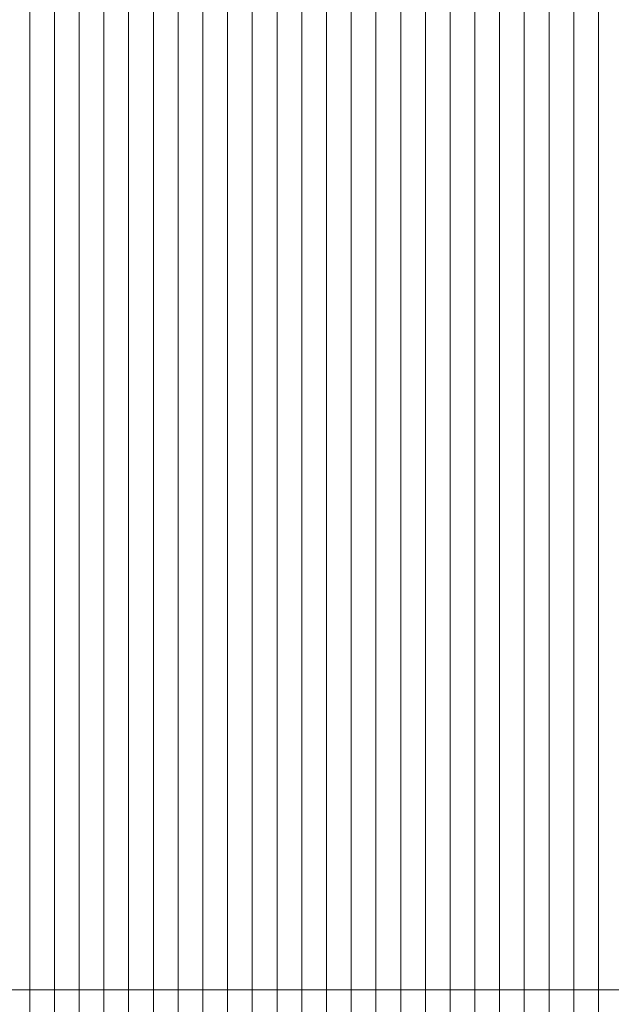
# Model space of a CAD drawing. Header units: millimetres. Extents: x 100377 to 139599, y -1988 to 13993.
# Tile 43 of 53: x 127122 to 129514, y 5978 to 9957. Entities that reach past the tile are written whole.
import ezdxf

# ---------------------------------------------------------------- set-up
doc = ezdxf.new("R2010")
doc.units = ezdxf.units.MM
doc.header["$MEASUREMENT"] = 0
doc.linetypes.add('Przerywana gęsta', pattern=[90, 60, -30])
doc.layers.add('Nowe_0_Nr_pióra__1', color=7, linetype='Continuous', lineweight=13)
doc.layers.add('Nowe_0_Nr_pióra__2', color=251, linetype='Continuous', lineweight=13)

# ---------------------------------------------------------------- blocks, each defined once
blk = doc.blocks.new('*X2')
at = {"layer": 'Nowe_0_Nr_pióra__2', "color": 251, "linetype": 'Continuous', "lineweight": 13}
for p, q in [((127162.4, 6037), (127162.4, 5787)), ((127162.4, 6037), (127162.4, 5787)), ((127262.4, 6037), (127262.4, 5787)), ((127262.4, 6037), (127262.4, 5787)), ((127362.4, 6037), (127362.4, 5787)), ((127362.4, 6037), (127362.4, 5787)), ((127462.4, 6037), (127462.4, 5787)), ((127462.4, 6037), (127462.4, 5787)), ((127562.4, 6037), (127562.4, 5787)), ((127562.4, 6037), (127562.4, 5787)), ((127662.4, 6037), (127662.4, 5787)), ((127662.4, 6037), (127662.4, 5787)), ((127762.4, 6037), (127762.4, 5787)), ((127762.4, 6037), (127762.4, 5787)), ((127862.4, 6037), (127862.4, 5787)), ((127862.4, 6037), (127862.4, 5787)), ((127962.4, 6037), (127962.4, 5787)), ((127962.4, 6037), (127962.4, 5787)), ((128062.4, 6037), (128062.4, 5787)), ((128062.4, 6037), (128062.4, 5787)), ((128162.4, 6037), (128162.4, 5787)), ((128162.4, 6037), (128162.4, 5787)), ((128262.4, 6037), (128262.4, 5787)), ((128262.4, 6037), (128262.4, 5787)), ((128362.4, 6037), (128362.4, 5787)), ((128362.4, 6037), (128362.4, 5787)), ((128462.4, 6037), (128462.4, 5787)), ((128462.4, 6037), (128462.4, 5787)), ((128562.4, 6037), (128562.4, 5787)), ((128562.4, 6037), (128562.4, 5787)), ((128662.4, 6037), (128662.4, 5787)), ((128662.4, 6037), (128662.4, 5787)), ((128762.4, 6037), (128762.4, 5787)), ((128762.4, 6037), (128762.4, 5787)), ((128862.4, 6037), (128862.4, 5787)), ((128862.4, 6037), (128862.4, 5787)), ((128962.4, 6037), (128962.4, 5787)), ((128962.4, 6037), (128962.4, 5787)), ((129062.4, 6037), (129062.4, 5787)), ((129062.4, 6037), (129062.4, 5787)), ((129162.4, 6037), (129162.4, 5787)), ((129162.4, 6037), (129162.4, 5787)), ((129262.4, 6037), (129262.4, 5787)), ((129262.4, 6037), (129262.4, 5787)), ((129362.4, 6037), (129362.4, 5787)), ((129362.4, 6037), (129362.4, 5787)), ((129462.4, 6037), (129462.4, 5787)), ((129462.4, 6037), (129462.4, 5787))]:
    blk.add_line(p, q, dxfattribs=at)
blk = doc.blocks.new('Wypełnienie_1_1', base_point=(0, 0))
at = {"layer": 'Nowe_0_Nr_pióra__2', "color": 251, "linetype": 'Continuous', "lineweight": 13}
blk.add_blockref('*X2', (0, 0), dxfattribs=at)
blk = doc.blocks.new('*X4')
at = {"layer": 'Nowe_0_Nr_pióra__2', "color": 251, "linetype": 'Continuous', "lineweight": 13}
for p, q in [((127162.4, 9787), (127162.4, 10037)), ((127162.4, 9787), (127162.4, 10037)), ((127262.4, 9787), (127262.4, 10037)), ((127262.4, 9787), (127262.4, 10037)), ((127362.4, 9787), (127362.4, 10037)), ((127362.4, 9787), (127362.4, 10037)), ((127462.4, 9787), (127462.4, 10037)), ((127462.4, 9787), (127462.4, 10037)), ((127562.4, 9787), (127562.4, 10037)), ((127562.4, 9787), (127562.4, 10037)), ((127662.4, 9787), (127662.4, 10037)), ((127662.4, 9787), (127662.4, 10037)), ((127762.4, 9787), (127762.4, 10037)), ((127762.4, 9787), (127762.4, 10037)), ((127862.4, 9787), (127862.4, 10037)), ((127862.4, 9787), (127862.4, 10037)), ((127962.4, 9787), (127962.4, 10037)), ((127962.4, 9787), (127962.4, 10037)), ((128062.4, 9787), (128062.4, 10037)), ((128062.4, 9787), (128062.4, 10037)), ((128162.4, 9787), (128162.4, 10037)), ((128162.4, 9787), (128162.4, 10037)), ((128262.4, 9787), (128262.4, 10037)), ((128262.4, 9787), (128262.4, 10037)), ((128362.4, 9787), (128362.4, 10037)), ((128362.4, 9787), (128362.4, 10037)), ((128462.4, 9787), (128462.4, 10037)), ((128462.4, 9787), (128462.4, 10037)), ((128562.4, 9787), (128562.4, 10037)), ((128562.4, 9787), (128562.4, 10037)), ((128662.4, 9787), (128662.4, 10037)), ((128662.4, 9787), (128662.4, 10037)), ((128762.4, 9787), (128762.4, 10037)), ((128762.4, 9787), (128762.4, 10037)), ((128862.4, 9787), (128862.4, 10037)), ((128862.4, 9787), (128862.4, 10037)), ((128962.4, 9787), (128962.4, 10037)), ((128962.4, 9787), (128962.4, 10037)), ((129062.4, 9787), (129062.4, 10037)), ((129062.4, 9787), (129062.4, 10037)), ((129162.4, 9787), (129162.4, 10037)), ((129162.4, 9787), (129162.4, 10037)), ((129262.4, 9787), (129262.4, 10037)), ((129262.4, 9787), (129262.4, 10037)), ((129362.4, 9787), (129362.4, 10037)), ((129362.4, 9787), (129362.4, 10037)), ((129462.4, 9787), (129462.4, 10037)), ((129462.4, 9787), (129462.4, 10037)), ((127162.4, 9537), (127162.4, 9787)), ((127162.4, 9537), (127162.4, 9787)), ((127262.4, 9537), (127262.4, 9787)), ((127262.4, 9537), (127262.4, 9787)), ((127362.4, 9537), (127362.4, 9787)), ((127362.4, 9537), (127362.4, 9787)), ((127462.4, 9537), (127462.4, 9787)), ((127462.4, 9537), (127462.4, 9787)), ((127562.4, 9537), (127562.4, 9787)), ((127562.4, 9537), (127562.4, 9787)), ((127662.4, 9537), (127662.4, 9787)), ((127662.4, 9537), (127662.4, 9787)), ((127762.4, 9537), (127762.4, 9787)), ((127762.4, 9537), (127762.4, 9787)), ((127862.4, 9537), (127862.4, 9787)), ((127862.4, 9537), (127862.4, 9787)), ((127962.4, 9537), (127962.4, 9787)), ((127962.4, 9537), (127962.4, 9787)), ((128062.4, 9537), (128062.4, 9787)), ((128062.4, 9537), (128062.4, 9787)), ((128162.4, 9537), (128162.4, 9787)), ((128162.4, 9537), (128162.4, 9787)), ((128262.4, 9537), (128262.4, 9787)), ((128262.4, 9537), (128262.4, 9787)), ((128362.4, 9537), (128362.4, 9787)), ((128362.4, 9537), (128362.4, 9787)), ((128462.4, 9537), (128462.4, 9787)), ((128462.4, 9537), (128462.4, 9787)), ((128562.4, 9537), (128562.4, 9787)), ((128562.4, 9537), (128562.4, 9787)), ((128662.4, 9537), (128662.4, 9787)), ((128662.4, 9537), (128662.4, 9787)), ((128762.4, 9537), (128762.4, 9787)), ((128762.4, 9537), (128762.4, 9787)), ((128862.4, 9537), (128862.4, 9787)), ((128862.4, 9537), (128862.4, 9787)), ((128962.4, 9537), (128962.4, 9787)), ((128962.4, 9537), (128962.4, 9787)), ((129062.4, 9537), (129062.4, 9787)), ((129062.4, 9537), (129062.4, 9787)), ((129162.4, 9537), (129162.4, 9787)), ((129162.4, 9537), (129162.4, 9787)), ((129262.4, 9537), (129262.4, 9787)), ((129262.4, 9537), (129262.4, 9787)), ((129362.4, 9537), (129362.4, 9787)), ((129362.4, 9537), (129362.4, 9787)), ((129462.4, 9537), (129462.4, 9787)), ((129462.4, 9537), (129462.4, 9787)), ((127162.4, 9287), (127162.4, 9537)), ((127162.4, 9287), (127162.4, 9537)), ((127262.4, 9287), (127262.4, 9537)), ((127262.4, 9287), (127262.4, 9537)), ((127362.4, 9287), (127362.4, 9537)), ((127362.4, 9287), (127362.4, 9537)), ((127462.4, 9287), (127462.4, 9537)), ((127462.4, 9287), (127462.4, 9537)), ((127562.4, 9287), (127562.4, 9537)), ((127562.4, 9287), (127562.4, 9537)), ((127662.4, 9287), (127662.4, 9537)), ((127662.4, 9287), (127662.4, 9537)), ((127762.4, 9287), (127762.4, 9537)), ((127762.4, 9287), (127762.4, 9537)), ((127862.4, 9287), (127862.4, 9537)), ((127862.4, 9287), (127862.4, 9537)), ((127962.4, 9287), (127962.4, 9537)), ((127962.4, 9287), (127962.4, 9537)), ((128062.4, 9287), (128062.4, 9537)), ((128062.4, 9287), (128062.4, 9537)), ((128162.4, 9287), (128162.4, 9537)), ((128162.4, 9287), (128162.4, 9537)), ((128262.4, 9287), (128262.4, 9537)), ((128262.4, 9287), (128262.4, 9537)), ((128362.4, 9287), (128362.4, 9537)), ((128362.4, 9287), (128362.4, 9537)), ((128462.4, 9287), (128462.4, 9537)), ((128462.4, 9287), (128462.4, 9537)), ((128562.4, 9287), (128562.4, 9537)), ((128562.4, 9287), (128562.4, 9537)), ((128662.4, 9287), (128662.4, 9537)), ((128662.4, 9287), (128662.4, 9537)), ((128762.4, 9287), (128762.4, 9537)), ((128762.4, 9287), (128762.4, 9537)), ((128862.4, 9287), (128862.4, 9537)), ((128862.4, 9287), (128862.4, 9537)), ((128962.4, 9287), (128962.4, 9537)), ((128962.4, 9287), (128962.4, 9537)), ((129062.4, 9287), (129062.4, 9537)), ((129062.4, 9287), (129062.4, 9537)), ((129162.4, 9287), (129162.4, 9537)), ((129162.4, 9287), (129162.4, 9537)), ((129262.4, 9287), (129262.4, 9537)), ((129262.4, 9287), (129262.4, 9537)), ((129362.4, 9287), (129362.4, 9537)), ((129362.4, 9287), (129362.4, 9537)), ((129462.4, 9287), (129462.4, 9537)), ((129462.4, 9287), (129462.4, 9537)), ((127162.4, 9037), (127162.4, 9287)), ((127162.4, 9037), (127162.4, 9287)), ((127262.4, 9037), (127262.4, 9287)), ((127262.4, 9037), (127262.4, 9287)), ((127362.4, 9037), (127362.4, 9287)), ((127362.4, 9037), (127362.4, 9287)), ((127462.4, 9037), (127462.4, 9287)), ((127462.4, 9037), (127462.4, 9287)), ((127562.4, 9037), (127562.4, 9287)), ((127562.4, 9037), (127562.4, 9287)), ((127662.4, 9037), (127662.4, 9287)), ((127662.4, 9037), (127662.4, 9287)), ((127762.4, 9037), (127762.4, 9287)), ((127762.4, 9037), (127762.4, 9287)), ((127862.4, 9037), (127862.4, 9287)), ((127862.4, 9037), (127862.4, 9287)), ((127962.4, 9037), (127962.4, 9287)), ((127962.4, 9037), (127962.4, 9287)), ((128062.4, 9037), (128062.4, 9287)), ((128062.4, 9037), (128062.4, 9287)), ((128162.4, 9037), (128162.4, 9287)), ((128162.4, 9037), (128162.4, 9287)), ((128262.4, 9037), (128262.4, 9287)), ((128262.4, 9037), (128262.4, 9287)), ((128362.4, 9037), (128362.4, 9287)), ((128362.4, 9037), (128362.4, 9287)), ((128462.4, 9037), (128462.4, 9287)), ((128462.4, 9037), (128462.4, 9287)), ((128562.4, 9037), (128562.4, 9287)), ((128562.4, 9037), (128562.4, 9287)), ((128662.4, 9037), (128662.4, 9287)), ((128662.4, 9037), (128662.4, 9287)), ((128762.4, 9037), (128762.4, 9287)), ((128762.4, 9037), (128762.4, 9287)), ((128862.4, 9037), (128862.4, 9287)), ((128862.4, 9037), (128862.4, 9287)), ((128962.4, 9037), (128962.4, 9287)), ((128962.4, 9037), (128962.4, 9287)), ((129062.4, 9037), (129062.4, 9287)), ((129062.4, 9037), (129062.4, 9287)), ((129162.4, 9037), (129162.4, 9287)), ((129162.4, 9037), (129162.4, 9287)), ((129262.4, 9037), (129262.4, 9287)), ((129262.4, 9037), (129262.4, 9287)), ((129362.4, 9037), (129362.4, 9287)), ((129362.4, 9037), (129362.4, 9287)), ((129462.4, 9037), (129462.4, 9287)), ((129462.4, 9037), (129462.4, 9287)), ((127162.4, 8787), (127162.4, 9037)), ((127162.4, 8787), (127162.4, 9037)), ((127262.4, 8787), (127262.4, 9037)), ((127262.4, 8787), (127262.4, 9037)), ((127362.4, 8787), (127362.4, 9037)), ((127362.4, 8787), (127362.4, 9037)), ((127462.4, 8787), (127462.4, 9037)), ((127462.4, 8787), (127462.4, 9037)), ((127562.4, 8787), (127562.4, 9037)), ((127562.4, 8787), (127562.4, 9037)), ((127662.4, 8787), (127662.4, 9037)), ((127662.4, 8787), (127662.4, 9037)), ((127762.4, 8787), (127762.4, 9037)), ((127762.4, 8787), (127762.4, 9037)), ((127862.4, 8787), (127862.4, 9037)), ((127862.4, 8787), (127862.4, 9037)), ((127962.4, 8787), (127962.4, 9037)), ((127962.4, 8787), (127962.4, 9037)), ((128062.4, 8787), (128062.4, 9037)), ((128062.4, 8787), (128062.4, 9037)), ((128162.4, 8787), (128162.4, 9037)), ((128162.4, 8787), (128162.4, 9037)), ((128262.4, 8787), (128262.4, 9037)), ((128262.4, 8787), (128262.4, 9037)), ((128362.4, 8787), (128362.4, 9037)), ((128362.4, 8787), (128362.4, 9037)), ((128462.4, 8787), (128462.4, 9037)), ((128462.4, 8787), (128462.4, 9037)), ((128562.4, 8787), (128562.4, 9037)), ((128562.4, 8787), (128562.4, 9037)), ((128662.4, 8787), (128662.4, 9037)), ((128662.4, 8787), (128662.4, 9037)), ((128762.4, 8787), (128762.4, 9037)), ((128762.4, 8787), (128762.4, 9037)), ((128862.4, 8787), (128862.4, 9037)), ((128862.4, 8787), (128862.4, 9037)), ((128962.4, 8787), (128962.4, 9037)), ((128962.4, 8787), (128962.4, 9037)), ((129062.4, 8787), (129062.4, 9037)), ((129062.4, 8787), (129062.4, 9037)), ((129162.4, 8787), (129162.4, 9037)), ((129162.4, 8787), (129162.4, 9037)), ((129262.4, 8787), (129262.4, 9037)), ((129262.4, 8787), (129262.4, 9037)), ((129362.4, 8787), (129362.4, 9037)), ((129362.4, 8787), (129362.4, 9037)), ((129462.4, 8787), (129462.4, 9037)), ((129462.4, 8787), (129462.4, 9037)), ((127162.4, 8537), (127162.4, 8787)), ((127162.4, 8537), (127162.4, 8787)), ((127262.4, 8537), (127262.4, 8787)), ((127262.4, 8537), (127262.4, 8787)), ((127362.4, 8537), (127362.4, 8787)), ((127362.4, 8537), (127362.4, 8787)), ((127462.4, 8537), (127462.4, 8787)), ((127462.4, 8537), (127462.4, 8787)), ((127562.4, 8537), (127562.4, 8787)), ((127562.4, 8537), (127562.4, 8787)), ((127662.4, 8537), (127662.4, 8787)), ((127662.4, 8537), (127662.4, 8787)), ((127762.4, 8537), (127762.4, 8787)), ((127762.4, 8537), (127762.4, 8787)), ((127862.4, 8537), (127862.4, 8787)), ((127862.4, 8537), (127862.4, 8787)), ((127962.4, 8537), (127962.4, 8787)), ((127962.4, 8537), (127962.4, 8787)), ((128062.4, 8537), (128062.4, 8787)), ((128062.4, 8537), (128062.4, 8787)), ((128162.4, 8537), (128162.4, 8787)), ((128162.4, 8537), (128162.4, 8787)), ((128262.4, 8537), (128262.4, 8787)), ((128262.4, 8537), (128262.4, 8787)), ((128362.4, 8537), (128362.4, 8787)), ((128362.4, 8537), (128362.4, 8787)), ((128462.4, 8537), (128462.4, 8787)), ((128462.4, 8537), (128462.4, 8787)), ((128562.4, 8537), (128562.4, 8787)), ((128562.4, 8537), (128562.4, 8787)), ((128662.4, 8537), (128662.4, 8787)), ((128662.4, 8537), (128662.4, 8787)), ((128762.4, 8537), (128762.4, 8787)), ((128762.4, 8537), (128762.4, 8787)), ((128862.4, 8537), (128862.4, 8787)), ((128862.4, 8537), (128862.4, 8787)), ((128962.4, 8537), (128962.4, 8787)), ((128962.4, 8537), (128962.4, 8787)), ((129062.4, 8537), (129062.4, 8787)), ((129062.4, 8537), (129062.4, 8787)), ((129162.4, 8537), (129162.4, 8787)), ((129162.4, 8537), (129162.4, 8787)), ((129262.4, 8537), (129262.4, 8787)), ((129262.4, 8537), (129262.4, 8787)), ((129362.4, 8537), (129362.4, 8787)), ((129362.4, 8537), (129362.4, 8787)), ((129462.4, 8537), (129462.4, 8787)), ((129462.4, 8537), (129462.4, 8787)), ((127162.4, 8287), (127162.4, 8537)), ((127162.4, 8287), (127162.4, 8537)), ((127262.4, 8287), (127262.4, 8537)), ((127262.4, 8287), (127262.4, 8537)), ((127362.4, 8287), (127362.4, 8537)), ((127362.4, 8287), (127362.4, 8537)), ((127462.4, 8287), (127462.4, 8537)), ((127462.4, 8287), (127462.4, 8537)), ((127562.4, 8287), (127562.4, 8537)), ((127562.4, 8287), (127562.4, 8537)), ((127662.4, 8287), (127662.4, 8537)), ((127662.4, 8287), (127662.4, 8537)), ((127762.4, 8287), (127762.4, 8537)), ((127762.4, 8287), (127762.4, 8537)), ((127862.4, 8287), (127862.4, 8537)), ((127862.4, 8287), (127862.4, 8537)), ((127962.4, 8287), (127962.4, 8537)), ((127962.4, 8287), (127962.4, 8537)), ((128062.4, 8287), (128062.4, 8537)), ((128062.4, 8287), (128062.4, 8537)), ((128162.4, 8287), (128162.4, 8537)), ((128162.4, 8287), (128162.4, 8537)), ((128262.4, 8287), (128262.4, 8537)), ((128262.4, 8287), (128262.4, 8537)), ((128362.4, 8287), (128362.4, 8537)), ((128362.4, 8287), (128362.4, 8537)), ((128462.4, 8287), (128462.4, 8537)), ((128462.4, 8287), (128462.4, 8537)), ((128562.4, 8287), (128562.4, 8537)), ((128562.4, 8287), (128562.4, 8537)), ((128662.4, 8287), (128662.4, 8537)), ((128662.4, 8287), (128662.4, 8537)), ((128762.4, 8287), (128762.4, 8537)), ((128762.4, 8287), (128762.4, 8537)), ((128862.4, 8287), (128862.4, 8537)), ((128862.4, 8287), (128862.4, 8537)), ((128962.4, 8287), (128962.4, 8537)), ((128962.4, 8287), (128962.4, 8537)), ((129062.4, 8287), (129062.4, 8537)), ((129062.4, 8287), (129062.4, 8537)), ((129162.4, 8287), (129162.4, 8537)), ((129162.4, 8287), (129162.4, 8537)), ((129262.4, 8287), (129262.4, 8537)), ((129262.4, 8287), (129262.4, 8537)), ((129362.4, 8287), (129362.4, 8537)), ((129362.4, 8287), (129362.4, 8537)), ((129462.4, 8287), (129462.4, 8537)), ((129462.4, 8287), (129462.4, 8537)), ((127162.4, 8037), (127162.4, 8287)), ((127162.4, 8037), (127162.4, 8287)), ((127262.4, 8037), (127262.4, 8287)), ((127262.4, 8037), (127262.4, 8287)), ((127362.4, 8037), (127362.4, 8287)), ((127362.4, 8037), (127362.4, 8287)), ((127462.4, 8037), (127462.4, 8287)), ((127462.4, 8037), (127462.4, 8287)), ((127562.4, 8037), (127562.4, 8287)), ((127562.4, 8037), (127562.4, 8287)), ((127662.4, 8037), (127662.4, 8287)), ((127662.4, 8037), (127662.4, 8287)), ((127762.4, 8037), (127762.4, 8287)), ((127762.4, 8037), (127762.4, 8287)), ((127862.4, 8037), (127862.4, 8287)), ((127862.4, 8037), (127862.4, 8287)), ((127962.4, 8037), (127962.4, 8287)), ((127962.4, 8037), (127962.4, 8287)), ((128062.4, 8037), (128062.4, 8287)), ((128062.4, 8037), (128062.4, 8287)), ((128162.4, 8037), (128162.4, 8287)), ((128162.4, 8037), (128162.4, 8287)), ((128262.4, 8037), (128262.4, 8287)), ((128262.4, 8037), (128262.4, 8287)), ((128362.4, 8037), (128362.4, 8287)), ((128362.4, 8037), (128362.4, 8287)), ((128462.4, 8037), (128462.4, 8287)), ((128462.4, 8037), (128462.4, 8287)), ((128562.4, 8037), (128562.4, 8287)), ((128562.4, 8037), (128562.4, 8287)), ((128662.4, 8037), (128662.4, 8287)), ((128662.4, 8037), (128662.4, 8287)), ((128762.4, 8037), (128762.4, 8287)), ((128762.4, 8037), (128762.4, 8287)), ((128862.4, 8037), (128862.4, 8287)), ((128862.4, 8037), (128862.4, 8287)), ((128962.4, 8037), (128962.4, 8287)), ((128962.4, 8037), (128962.4, 8287)), ((129062.4, 8037), (129062.4, 8287)), ((129062.4, 8037), (129062.4, 8287)), ((129162.4, 8037), (129162.4, 8287)), ((129162.4, 8037), (129162.4, 8287)), ((129262.4, 8037), (129262.4, 8287)), ((129262.4, 8037), (129262.4, 8287)), ((129362.4, 8037), (129362.4, 8287)), ((129362.4, 8037), (129362.4, 8287)), ((129462.4, 8037), (129462.4, 8287)), ((129462.4, 8037), (129462.4, 8287)), ((127162.4, 7787), (127162.4, 8037)), ((127162.4, 7787), (127162.4, 8037)), ((127262.4, 7787), (127262.4, 8037)), ((127262.4, 7787), (127262.4, 8037)), ((127362.4, 7787), (127362.4, 8037)), ((127362.4, 7787), (127362.4, 8037)), ((127462.4, 7787), (127462.4, 8037)), ((127462.4, 7787), (127462.4, 8037)), ((127562.4, 7787), (127562.4, 8037)), ((127562.4, 7787), (127562.4, 8037)), ((127662.4, 7787), (127662.4, 8037)), ((127662.4, 7787), (127662.4, 8037)), ((127762.4, 7787), (127762.4, 8037)), ((127762.4, 7787), (127762.4, 8037)), ((127862.4, 7787), (127862.4, 8037)), ((127862.4, 7787), (127862.4, 8037)), ((127962.4, 7787), (127962.4, 8037)), ((127962.4, 7787), (127962.4, 8037)), ((128062.4, 7787), (128062.4, 8037)), ((128062.4, 7787), (128062.4, 8037)), ((128162.4, 7787), (128162.4, 8037)), ((128162.4, 7787), (128162.4, 8037)), ((128262.4, 7787), (128262.4, 8037)), ((128262.4, 7787), (128262.4, 8037)), ((128362.4, 7787), (128362.4, 8037)), ((128362.4, 7787), (128362.4, 8037)), ((128462.4, 7787), (128462.4, 8037)), ((128462.4, 7787), (128462.4, 8037)), ((128562.4, 7787), (128562.4, 8037)), ((128562.4, 7787), (128562.4, 8037)), ((128662.4, 7787), (128662.4, 8037)), ((128662.4, 7787), (128662.4, 8037)), ((128762.4, 7787), (128762.4, 8037)), ((128762.4, 7787), (128762.4, 8037)), ((128862.4, 7787), (128862.4, 8037)), ((128862.4, 7787), (128862.4, 8037)), ((128962.4, 7787), (128962.4, 8037)), ((128962.4, 7787), (128962.4, 8037)), ((129062.4, 7787), (129062.4, 8037)), ((129062.4, 7787), (129062.4, 8037)), ((129162.4, 7787), (129162.4, 8037)), ((129162.4, 7787), (129162.4, 8037)), ((129262.4, 7787), (129262.4, 8037)), ((129262.4, 7787), (129262.4, 8037)), ((129362.4, 7787), (129362.4, 8037)), ((129362.4, 7787), (129362.4, 8037)), ((129462.4, 7787), (129462.4, 8037)), ((129462.4, 7787), (129462.4, 8037)), ((127162.4, 7537), (127162.4, 7787)), ((127162.4, 7537), (127162.4, 7787)), ((127262.4, 7537), (127262.4, 7787)), ((127262.4, 7537), (127262.4, 7787)), ((127362.4, 7537), (127362.4, 7787)), ((127362.4, 7537), (127362.4, 7787)), ((127462.4, 7537), (127462.4, 7787)), ((127462.4, 7537), (127462.4, 7787)), ((127562.4, 7537), (127562.4, 7787)), ((127562.4, 7537), (127562.4, 7787)), ((127662.4, 7537), (127662.4, 7787)), ((127662.4, 7537), (127662.4, 7787)), ((127762.4, 7537), (127762.4, 7787)), ((127762.4, 7537), (127762.4, 7787)), ((127862.4, 7537), (127862.4, 7787)), ((127862.4, 7537), (127862.4, 7787)), ((127962.4, 7537), (127962.4, 7787)), ((127962.4, 7537), (127962.4, 7787)), ((128062.4, 7537), (128062.4, 7787)), ((128062.4, 7537), (128062.4, 7787)), ((128162.4, 7537), (128162.4, 7787)), ((128162.4, 7537), (128162.4, 7787)), ((128262.4, 7537), (128262.4, 7787)), ((128262.4, 7537), (128262.4, 7787)), ((128362.4, 7537), (128362.4, 7787)), ((128362.4, 7537), (128362.4, 7787)), ((128462.4, 7537), (128462.4, 7787)), ((128462.4, 7537), (128462.4, 7787)), ((128562.4, 7537), (128562.4, 7787)), ((128562.4, 7537), (128562.4, 7787)), ((128662.4, 7537), (128662.4, 7787)), ((128662.4, 7537), (128662.4, 7787)), ((128762.4, 7537), (128762.4, 7787)), ((128762.4, 7537), (128762.4, 7787)), ((128862.4, 7537), (128862.4, 7787)), ((128862.4, 7537), (128862.4, 7787)), ((128962.4, 7537), (128962.4, 7787)), ((128962.4, 7537), (128962.4, 7787)), ((129062.4, 7537), (129062.4, 7787)), ((129062.4, 7537), (129062.4, 7787)), ((129162.4, 7537), (129162.4, 7787)), ((129162.4, 7537), (129162.4, 7787)), ((129262.4, 7537), (129262.4, 7787)), ((129262.4, 7537), (129262.4, 7787)), ((129362.4, 7537), (129362.4, 7787)), ((129362.4, 7537), (129362.4, 7787)), ((129462.4, 7537), (129462.4, 7787)), ((129462.4, 7537), (129462.4, 7787)), ((127162.4, 7287), (127162.4, 7537)), ((127162.4, 7287), (127162.4, 7537)), ((127262.4, 7287), (127262.4, 7537)), ((127262.4, 7287), (127262.4, 7537)), ((127362.4, 7287), (127362.4, 7537)), ((127362.4, 7287), (127362.4, 7537)), ((127462.4, 7287), (127462.4, 7537)), ((127462.4, 7287), (127462.4, 7537)), ((127562.4, 7287), (127562.4, 7537)), ((127562.4, 7287), (127562.4, 7537)), ((127662.4, 7287), (127662.4, 7537)), ((127662.4, 7287), (127662.4, 7537)), ((127762.4, 7287), (127762.4, 7537)), ((127762.4, 7287), (127762.4, 7537)), ((127862.4, 7287), (127862.4, 7537)), ((127862.4, 7287), (127862.4, 7537)), ((127962.4, 7287), (127962.4, 7537)), ((127962.4, 7287), (127962.4, 7537)), ((128062.4, 7287), (128062.4, 7537)), ((128062.4, 7287), (128062.4, 7537)), ((128162.4, 7287), (128162.4, 7537)), ((128162.4, 7287), (128162.4, 7537)), ((128262.4, 7287), (128262.4, 7537)), ((128262.4, 7287), (128262.4, 7537)), ((128362.4, 7287), (128362.4, 7537)), ((128362.4, 7287), (128362.4, 7537)), ((128462.4, 7287), (128462.4, 7537)), ((128462.4, 7287), (128462.4, 7537)), ((128562.4, 7287), (128562.4, 7537)), ((128562.4, 7287), (128562.4, 7537)), ((128662.4, 7287), (128662.4, 7537)), ((128662.4, 7287), (128662.4, 7537)), ((128762.4, 7287), (128762.4, 7537)), ((128762.4, 7287), (128762.4, 7537)), ((128862.4, 7287), (128862.4, 7537)), ((128862.4, 7287), (128862.4, 7537)), ((128962.4, 7287), (128962.4, 7537)), ((128962.4, 7287), (128962.4, 7537)), ((129062.4, 7287), (129062.4, 7537)), ((129062.4, 7287), (129062.4, 7537)), ((129162.4, 7287), (129162.4, 7537)), ((129162.4, 7287), (129162.4, 7537)), ((129262.4, 7287), (129262.4, 7537)), ((129262.4, 7287), (129262.4, 7537)), ((129362.4, 7287), (129362.4, 7537)), ((129362.4, 7287), (129362.4, 7537)), ((129462.4, 7287), (129462.4, 7537)), ((129462.4, 7287), (129462.4, 7537)), ((127162.4, 7037), (127162.4, 7287)), ((127162.4, 7037), (127162.4, 7287)), ((127262.4, 7037), (127262.4, 7287)), ((127262.4, 7037), (127262.4, 7287)), ((127362.4, 7037), (127362.4, 7287)), ((127362.4, 7037), (127362.4, 7287)), ((127462.4, 7037), (127462.4, 7287)), ((127462.4, 7037), (127462.4, 7287)), ((127562.4, 7037), (127562.4, 7287)), ((127562.4, 7037), (127562.4, 7287)), ((127662.4, 7037), (127662.4, 7287)), ((127662.4, 7037), (127662.4, 7287)), ((127762.4, 7037), (127762.4, 7287)), ((127762.4, 7037), (127762.4, 7287)), ((127862.4, 7037), (127862.4, 7287)), ((127862.4, 7037), (127862.4, 7287)), ((127962.4, 7037), (127962.4, 7287)), ((127962.4, 7037), (127962.4, 7287)), ((128062.4, 7037), (128062.4, 7287)), ((128062.4, 7037), (128062.4, 7287)), ((128162.4, 7037), (128162.4, 7287)), ((128162.4, 7037), (128162.4, 7287)), ((128262.4, 7037), (128262.4, 7287)), ((128262.4, 7037), (128262.4, 7287)), ((128362.4, 7037), (128362.4, 7287)), ((128362.4, 7037), (128362.4, 7287)), ((128462.4, 7037), (128462.4, 7287)), ((128462.4, 7037), (128462.4, 7287)), ((128562.4, 7037), (128562.4, 7287)), ((128562.4, 7037), (128562.4, 7287)), ((128662.4, 7037), (128662.4, 7287)), ((128662.4, 7037), (128662.4, 7287)), ((128762.4, 7037), (128762.4, 7287)), ((128762.4, 7037), (128762.4, 7287)), ((128862.4, 7037), (128862.4, 7287)), ((128862.4, 7037), (128862.4, 7287)), ((128962.4, 7037), (128962.4, 7287)), ((128962.4, 7037), (128962.4, 7287)), ((129062.4, 7037), (129062.4, 7287)), ((129062.4, 7037), (129062.4, 7287)), ((129162.4, 7037), (129162.4, 7287)), ((129162.4, 7037), (129162.4, 7287)), ((129262.4, 7037), (129262.4, 7287)), ((129262.4, 7037), (129262.4, 7287)), ((129362.4, 7037), (129362.4, 7287)), ((129362.4, 7037), (129362.4, 7287)), ((129462.4, 7037), (129462.4, 7287)), ((129462.4, 7037), (129462.4, 7287)), ((127162.4, 6787), (127162.4, 7037)), ((127162.4, 6787), (127162.4, 7037)), ((127262.4, 6787), (127262.4, 7037)), ((127262.4, 6787), (127262.4, 7037)), ((127362.4, 6787), (127362.4, 7037)), ((127362.4, 6787), (127362.4, 7037)), ((127462.4, 6787), (127462.4, 7037)), ((127462.4, 6787), (127462.4, 7037)), ((127562.4, 6787), (127562.4, 7037)), ((127562.4, 6787), (127562.4, 7037)), ((127662.4, 6787), (127662.4, 7037)), ((127662.4, 6787), (127662.4, 7037)), ((127762.4, 6787), (127762.4, 7037)), ((127762.4, 6787), (127762.4, 7037)), ((127862.4, 6787), (127862.4, 7037)), ((127862.4, 6787), (127862.4, 7037)), ((127962.4, 6787), (127962.4, 7037)), ((127962.4, 6787), (127962.4, 7037)), ((128062.4, 6787), (128062.4, 7037)), ((128062.4, 6787), (128062.4, 7037)), ((128162.4, 6787), (128162.4, 7037)), ((128162.4, 6787), (128162.4, 7037)), ((128262.4, 6787), (128262.4, 7037)), ((128262.4, 6787), (128262.4, 7037)), ((128362.4, 6787), (128362.4, 7037)), ((128362.4, 6787), (128362.4, 7037)), ((128462.4, 6787), (128462.4, 7037)), ((128462.4, 6787), (128462.4, 7037)), ((128562.4, 6787), (128562.4, 7037)), ((128562.4, 6787), (128562.4, 7037)), ((128662.4, 6787), (128662.4, 7037)), ((128662.4, 6787), (128662.4, 7037)), ((128762.4, 6787), (128762.4, 7037)), ((128762.4, 6787), (128762.4, 7037)), ((128862.4, 6787), (128862.4, 7037)), ((128862.4, 6787), (128862.4, 7037)), ((128962.4, 6787), (128962.4, 7037)), ((128962.4, 6787), (128962.4, 7037)), ((129062.4, 6787), (129062.4, 7037)), ((129062.4, 6787), (129062.4, 7037)), ((129162.4, 6787), (129162.4, 7037)), ((129162.4, 6787), (129162.4, 7037)), ((129262.4, 6787), (129262.4, 7037)), ((129262.4, 6787), (129262.4, 7037)), ((129362.4, 6787), (129362.4, 7037)), ((129362.4, 6787), (129362.4, 7037)), ((129462.4, 6787), (129462.4, 7037)), ((129462.4, 6787), (129462.4, 7037)), ((127162.4, 6537), (127162.4, 6787)), ((127162.4, 6537), (127162.4, 6787)), ((127262.4, 6537), (127262.4, 6787)), ((127262.4, 6537), (127262.4, 6787)), ((127362.4, 6537), (127362.4, 6787)), ((127362.4, 6537), (127362.4, 6787)), ((127462.4, 6537), (127462.4, 6787)), ((127462.4, 6537), (127462.4, 6787)), ((127562.4, 6537), (127562.4, 6787)), ((127562.4, 6537), (127562.4, 6787)), ((127662.4, 6537), (127662.4, 6787)), ((127662.4, 6537), (127662.4, 6787)), ((127762.4, 6537), (127762.4, 6787)), ((127762.4, 6537), (127762.4, 6787)), ((127862.4, 6537), (127862.4, 6787)), ((127862.4, 6537), (127862.4, 6787)), ((127962.4, 6537), (127962.4, 6787)), ((127962.4, 6537), (127962.4, 6787)), ((128062.4, 6537), (128062.4, 6787)), ((128062.4, 6537), (128062.4, 6787)), ((128162.4, 6537), (128162.4, 6787)), ((128162.4, 6537), (128162.4, 6787)), ((128262.4, 6537), (128262.4, 6787)), ((128262.4, 6537), (128262.4, 6787)), ((128362.4, 6537), (128362.4, 6787)), ((128362.4, 6537), (128362.4, 6787)), ((128462.4, 6537), (128462.4, 6787)), ((128462.4, 6537), (128462.4, 6787)), ((128562.4, 6537), (128562.4, 6787)), ((128562.4, 6537), (128562.4, 6787)), ((128662.4, 6537), (128662.4, 6787)), ((128662.4, 6537), (128662.4, 6787)), ((128762.4, 6537), (128762.4, 6787)), ((128762.4, 6537), (128762.4, 6787)), ((128862.4, 6537), (128862.4, 6787)), ((128862.4, 6537), (128862.4, 6787)), ((128962.4, 6537), (128962.4, 6787)), ((128962.4, 6537), (128962.4, 6787)), ((129062.4, 6537), (129062.4, 6787)), ((129062.4, 6537), (129062.4, 6787)), ((129162.4, 6537), (129162.4, 6787)), ((129162.4, 6537), (129162.4, 6787)), ((129262.4, 6537), (129262.4, 6787)), ((129262.4, 6537), (129262.4, 6787)), ((129362.4, 6537), (129362.4, 6787)), ((129362.4, 6537), (129362.4, 6787)), ((129462.4, 6537), (129462.4, 6787)), ((129462.4, 6537), (129462.4, 6787)), ((127162.4, 6287), (127162.4, 6537)), ((127162.4, 6287), (127162.4, 6537)), ((127262.4, 6287), (127262.4, 6537)), ((127262.4, 6287), (127262.4, 6537)), ((127362.4, 6287), (127362.4, 6537)), ((127362.4, 6287), (127362.4, 6537)), ((127462.4, 6287), (127462.4, 6537)), ((127462.4, 6287), (127462.4, 6537)), ((127562.4, 6287), (127562.4, 6537)), ((127562.4, 6287), (127562.4, 6537)), ((127662.4, 6287), (127662.4, 6537)), ((127662.4, 6287), (127662.4, 6537)), ((127762.4, 6287), (127762.4, 6537)), ((127762.4, 6287), (127762.4, 6537)), ((127862.4, 6287), (127862.4, 6537)), ((127862.4, 6287), (127862.4, 6537)), ((127962.4, 6287), (127962.4, 6537)), ((127962.4, 6287), (127962.4, 6537)), ((128062.4, 6287), (128062.4, 6537)), ((128062.4, 6287), (128062.4, 6537)), ((128162.4, 6287), (128162.4, 6537)), ((128162.4, 6287), (128162.4, 6537)), ((128262.4, 6287), (128262.4, 6537)), ((128262.4, 6287), (128262.4, 6537)), ((128362.4, 6287), (128362.4, 6537)), ((128362.4, 6287), (128362.4, 6537)), ((128462.4, 6287), (128462.4, 6537)), ((128462.4, 6287), (128462.4, 6537)), ((128562.4, 6287), (128562.4, 6537)), ((128562.4, 6287), (128562.4, 6537)), ((128662.4, 6287), (128662.4, 6537)), ((128662.4, 6287), (128662.4, 6537)), ((128762.4, 6287), (128762.4, 6537)), ((128762.4, 6287), (128762.4, 6537)), ((128862.4, 6287), (128862.4, 6537)), ((128862.4, 6287), (128862.4, 6537)), ((128962.4, 6287), (128962.4, 6537)), ((128962.4, 6287), (128962.4, 6537)), ((129062.4, 6287), (129062.4, 6537)), ((129062.4, 6287), (129062.4, 6537)), ((129162.4, 6287), (129162.4, 6537)), ((129162.4, 6287), (129162.4, 6537)), ((129262.4, 6287), (129262.4, 6537)), ((129262.4, 6287), (129262.4, 6537)), ((129362.4, 6287), (129362.4, 6537)), ((129362.4, 6287), (129362.4, 6537)), ((129462.4, 6287), (129462.4, 6537)), ((129462.4, 6287), (129462.4, 6537)), ((127162.4, 6037), (127162.4, 6287)), ((127162.4, 6037), (127162.4, 6287)), ((127262.4, 6037), (127262.4, 6287)), ((127262.4, 6037), (127262.4, 6287)), ((127362.4, 6037), (127362.4, 6287)), ((127362.4, 6037), (127362.4, 6287)), ((127462.4, 6037), (127462.4, 6287)), ((127462.4, 6037), (127462.4, 6287)), ((127562.4, 6037), (127562.4, 6287)), ((127562.4, 6037), (127562.4, 6287)), ((127662.4, 6037), (127662.4, 6287)), ((127662.4, 6037), (127662.4, 6287)), ((127762.4, 6037), (127762.4, 6287)), ((127762.4, 6037), (127762.4, 6287)), ((127862.4, 6037), (127862.4, 6287)), ((127862.4, 6037), (127862.4, 6287)), ((127962.4, 6037), (127962.4, 6287)), ((127962.4, 6037), (127962.4, 6287)), ((128062.4, 6037), (128062.4, 6287)), ((128062.4, 6037), (128062.4, 6287)), ((128162.4, 6037), (128162.4, 6287)), ((128162.4, 6037), (128162.4, 6287)), ((128262.4, 6037), (128262.4, 6287)), ((128262.4, 6037), (128262.4, 6287)), ((128362.4, 6037), (128362.4, 6287)), ((128362.4, 6037), (128362.4, 6287)), ((128462.4, 6037), (128462.4, 6287)), ((128462.4, 6037), (128462.4, 6287)), ((128562.4, 6037), (128562.4, 6287)), ((128562.4, 6037), (128562.4, 6287)), ((128662.4, 6037), (128662.4, 6287)), ((128662.4, 6037), (128662.4, 6287)), ((128762.4, 6037), (128762.4, 6287)), ((128762.4, 6037), (128762.4, 6287)), ((128862.4, 6037), (128862.4, 6287)), ((128862.4, 6037), (128862.4, 6287)), ((128962.4, 6037), (128962.4, 6287)), ((128962.4, 6037), (128962.4, 6287)), ((129062.4, 6037), (129062.4, 6287)), ((129062.4, 6037), (129062.4, 6287)), ((129162.4, 6037), (129162.4, 6287)), ((129162.4, 6037), (129162.4, 6287)), ((129262.4, 6037), (129262.4, 6287)), ((129262.4, 6037), (129262.4, 6287)), ((129362.4, 6037), (129362.4, 6287)), ((129362.4, 6037), (129362.4, 6287)), ((129462.4, 6037), (129462.4, 6287)), ((129462.4, 6037), (129462.4, 6287))]:
    blk.add_line(p, q, dxfattribs=at)
blk = doc.blocks.new('Wypełnienie_2_1', base_point=(0, 0))
at = {"layer": 'Nowe_0_Nr_pióra__2', "color": 251, "linetype": 'Continuous', "lineweight": 13}
blk.add_blockref('*X4', (0, 0), dxfattribs=at)

msp = doc.modelspace()

# ---------------------------------------------------------------- linework, layer by layer
at = {"layer": 'Nowe_0_Nr_pióra__1', "color": 7, "linetype": 'Przerywana gęsta', "lineweight": 13}
msp.add_lwpolyline([(102464.4, 6037), (137460.4, 6037)], dxfattribs=at)
at = {"layer": 'Nowe_0_Nr_pióra__1', "color": 7, "linetype": 'Continuous', "lineweight": 13}
msp.add_lwpolyline([(102464.4, 6037), (137533.7, 6037)], dxfattribs=at)

# ---------------------------------------------------------------- block references
at = {"layer": 'Nowe_0_Nr_pióra__2', "color": 251, "linetype": 'Continuous', "lineweight": 13}
for name in ['Wypełnienie_2_1', 'Wypełnienie_1_1']:
    msp.add_blockref(name, (0, 0), dxfattribs=at)

doc.saveas('drawing.dxf')
